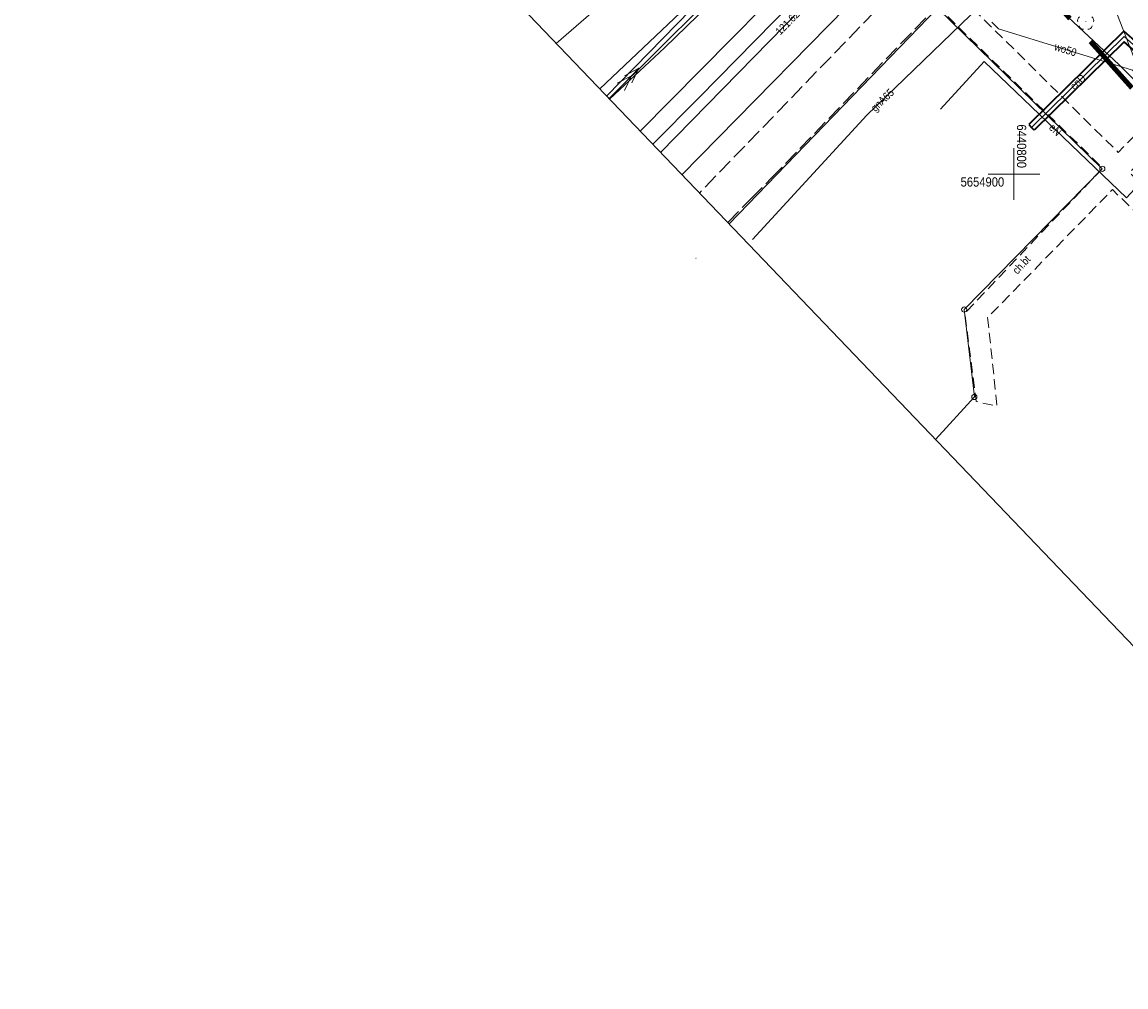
# Model space of a CAD drawing. Extents: x 0 to 6443539, y 0 to 5655063.
# Tile 3 of 64: x 6440704 to 6440811, y 5654822 to 5654915. Entities that reach past the tile are written whole.
import ezdxf
from ezdxf.enums import TextEntityAlignment as Align

# ---------------------------------------------------------------- set-up
doc = ezdxf.new("R2010")
doc.units = 0
doc.header["$MEASUREMENT"] = 0
for name, pattern in [('1.0_0.5', [1.5, 1, -0.5]), ('1.5_0.5', [2, 1.5, -0.5]), ('2', [0.9, 0.6, -0.3]), ('219-500', [0]), ('PRZER2-1', [3, 2, -1])]:
    doc.linetypes.add(name, pattern=pattern)
doc.layers.get('0').update_dxf_attribs({"color": 2, "linetype": 'CONTINUOUS', "lineweight": 5})
doc.layers.add('1ramki', color=7, linetype='PRZER2-1', lineweight=18)
doc.layers.add('Warstwa 63', color=7, linetype='CONTINUOUS', lineweight=0)
for name, color, linetype in [('202-punkt graniczny', 7, 'CONTINUOUS'), ('203-punkt graniczny', 7, 'CONTINUOUS'), ('218-kontur użytku gruntowego', 7, 'CONTINUOUS'), ('219-działka ewidencyjna', 7, 'CONTINUOUS'), ('chodnik', 7, 'CONTINUOUS'), ('chodnik-Atr17', 7, 'CONTINUOUS'), ('drzewo liściaste', 7, 'CONTINUOUS'), ('jezdnia', 7, 'CONTINUOUS'), ('obudowa ochronna przewodu', 7, 'CONTINUOUS'), ('przewód ciepłowniczy', 7, 'CONTINUOUS'), ('przewód ciepłowniczy-Atr1', 7, 'CONTINUOUS'), ('przewód elektroenergetyczny podziemny', 7, 'CONTINUOUS'), ('przewód elektroenergetyczny podziemny-Atr1', 7, 'CONTINUOUS'), ('przewód gazowy', 7, 'CONTINUOUS'), ('przewód gazowy-Atr1', 7, 'CONTINUOUS'), ('przewód telekomunikacyjny podziemny', 7, 'CONTINUOUS'), ('przewód wodociągowy', 7, 'CONTINUOUS'), ('przewód wodociągowy-Atr1', 7, 'CONTINUOUS'), ('rzedna-Atr2', 7, 'CONTINUOUS'), ('Zakres', 7, 'CONTINUOUS')]:
    doc.layers.add(name, color=color, linetype=linetype)
doc.styles.add('MapaZas', font='geodezja.shx', dxfattribs={"width": 0.9})

# ---------------------------------------------------------------- blocks, each defined once
blk = doc.blocks.new('203')
at = {"linetype": 'Continuous', "lineweight": 0}
h = blk.add_hatch(color=0, dxfattribs=at)
edge = h.paths.add_edge_path()
edge.add_arc((0, 0), 0.045, 0, 360)
blk = doc.blocks.new('202')
at = {"color": 0, "linetype": 'Continuous', "lineweight": 0}
blk.add_circle((0, 0), 0.25, dxfattribs=at)
blk = doc.blocks.new('OP021')
at = {"linetype": 'Continuous', "lineweight": 13}
h = blk.add_hatch(color=0, dxfattribs=at)
edge = h.paths.add_edge_path()
edge.add_arc((0, 0), 0.05, 0, 360)
at = {"color": 0, "linetype": 'Continuous', "lineweight": 13}
for centre, start, end in [((-0.38, 0.124), 121.308, 202.548), ((0, 0.4), 49.272, 130.728), ((0.38, 0.124), 337.452, 58.692), ((-0.235, -0.324), 193.221, 274.871), ((0.235, -0.324), 265.129, 346.779)]:
    blk.add_arc(centre, 0.4, start, end, dxfattribs=at)

msp = doc.modelspace()

# ---------------------------------------------------------------- linework, layer by layer
at = {"color": 1, "linetype": 'Continuous', "lineweight": 13}
for p, q in [((6440760.94, 5654907.26), (6440763.79, 5654910.21)), ((6440763.79, 5654910.21), (6440762.39, 5654909.48)), ((6440763.79, 5654910.21), (6440763.11, 5654908.79)), ((6440763.09, 5654909.49), (6440761.69, 5654908.76)), ((6440763.09, 5654909.49), (6440762.41, 5654908.06))]:
    msp.add_line(p, q, dxfattribs=at)
at = {"color": 0, "lineweight": 13}
for p, q in [((6440800, 5654897.5), (6440800, 5654902.5)), ((6440800, 5654897.5), (6440800, 5654902.5)), ((6440800, 5654897.5), (6440800, 5654902.5)), ((6440800, 5654897.5), (6440800, 5654902.5)), ((6440797.5, 5654900), (6440800, 5654900)), ((6440797.5, 5654900), (6440800, 5654900)), ((6440800, 5654900), (6440802.5, 5654900)), ((6440800, 5654900), (6440802.5, 5654900))]:
    msp.add_line(p, q, dxfattribs=at)
at = {"layer": '1ramki', "color": 0, "linetype": 'Continuous', "lineweight": 13, "flags": 128}
msp.add_lwpolyline([(6440805.37, 5655063.3), (6440944.15, 5654918.36), (6440843.03, 5654821.53), (6440704.25, 5654966.46)], close=True, dxfattribs=at)
at = {"layer": '218-kontur użytku gruntowego', "color": 3, "linetype": 'Continuous', "lineweight": 13}
for points in [[(6440806.73, 5654939.46), (6440767.94, 5654899.94)], [(6440767.94, 5654899.94), (6440806.73, 5654939.46)], [(6440772.5, 5654895.19), (6440792.62, 5654916.01)], [(6440792.62, 5654916.01), (6440772.5, 5654895.19)]]:
    msp.add_lwpolyline(points, dxfattribs=at)
at = {"layer": '219-działka ewidencyjna', "color": 3, "linetype": '219-500', "lineweight": 13}
for points in [[(6440800.08, 5654946.15), (6440760.03, 5654908.21)], [(6440806.73, 5654939.46), (6440767.94, 5654899.94)], [(6440772.5, 5654895.19), (6440792.62, 5654916.01)], [(6440792.42, 5654874.38), (6440796.18, 5654878.48)]]:
    msp.add_lwpolyline(points, dxfattribs=at)
at = {"layer": '219-działka ewidencyjna', "color": 3, "linetype": '219-500', "lineweight": 13, "flags": 128}
for points in [[(6440808.53, 5654900.51), (6440792.62, 5654916.01)], [(6440808.53, 5654900.51), (6440795.2, 5654886.92)], [(6440795.2, 5654886.92), (6440796.18, 5654878.48)]]:
    msp.add_lwpolyline(points, dxfattribs=at)
at = {"layer": 'chodnik', "color": 7, "linetype": '1.0_0.5', "lineweight": 13, "flags": 128}
msp.add_lwpolyline([(6440854.31, 5654886.46), (6440854.23, 5654888.39), (6440852.39, 5654887.36), (6440851.05, 5654882.68), (6440839.62, 5654872.26), (6440811.15, 5654900.12), (6440825.03, 5654914.14), (6440822.46, 5654914.74), (6440810.07, 5654902.08), (6440795.39, 5654916.62), (6440795.01, 5654918.7), (6440792.57, 5654916.21), (6440808.57, 5654900.57), (6440795.27, 5654886.58), (6440796.35, 5654878.03), (6440798.37, 5654877.61), (6440797.46, 5654886.14), (6440809.51, 5654898.5), (6440839.17, 5654869.35), (6440845.83, 5654875.01), (6440852.22, 5654880.84), (6440853.33, 5654882.59), (6440854, 5654884.27)], close=True, dxfattribs=at)
at = {"layer": 'jezdnia', "color": 7, "linetype": '1.5_0.5', "lineweight": 13}
msp.add_lwpolyline([(6440772.37, 5654895.32), (6440774.63, 5654897.65), (6440776.57, 5654899.59), (6440792.57, 5654916.21), (6440795.01, 5654918.7), (6440803.87, 5654927.68), (6440804.64, 5654928.3), (6440806.42, 5654929.46), (6440808, 5654929.96), (6440809.58, 5654930.22), (6440811.11, 5654930.12), (6440803.32, 5654937.77), (6440803.15, 5654934.93), (6440802.95, 5654934.16), (6440802.25, 5654932.59), (6440801.1, 5654930.91), (6440799.54, 5654929.09), (6440787.9, 5654917.08), (6440769.64, 5654898.17)], dxfattribs=at)
at = {"layer": 'obudowa ochronna przewodu', "color": 0, "lineweight": 35}
for p, q in [((6440810.62, 5654913.79), (6440801.44, 5654904.77)), ((6440819.61, 5654905.81), (6440810.62, 5654913.79)), ((6440810.64, 5654912.77), (6440801.96, 5654904.23)), ((6440819.11, 5654905.25), (6440810.64, 5654912.77)), ((6440801.44, 5654904.77), (6440801.7, 5654904.5)), ((6440801.96, 5654904.23), (6440801.7, 5654904.5))]:
    msp.add_line(p, q, dxfattribs=at)
at = {"layer": 'przewód ciepłowniczy', "color": 212, "linetype": 'Continuous', "lineweight": 13, "flags": 128}
msp.add_lwpolyline([(6440819.36, 5654905.53), (6440810.63, 5654913.28), (6440801.7, 5654904.5)], dxfattribs=at)
at = {"layer": 'przewód elektroenergetyczny podziemny', "color": 1, "linetype": 'Continuous', "lineweight": 13}
for points in [[(6440851.46, 5655015.16), (6440848.42, 5655009.85), (6440842.02, 5654999.46), (6440835.85, 5654993.29), (6440829.64, 5654987.09), (6440821.07, 5654978.52), (6440812.4, 5654970.06), (6440806.55, 5654963.57), (6440798.73, 5654955.06), (6440789.69, 5654944.84), (6440781.78, 5654936.2), (6440773.08, 5654928.33), (6440760.62, 5654916.78), (6440755.81, 5654912.61)], [(6440798.93, 5654947.29), (6440794.03, 5654942.86), (6440790.63, 5654937.48), (6440774.6, 5654920.91), (6440760.91, 5654907.29)], [(6440760.68, 5654907.53), (6440797.37, 5654945.12), (6440798.52, 5654944.32), (6440800.32, 5654945.9)], [(6440799.9, 5654946.33), (6440798.4, 5654944.57), (6440795.51, 5654941.89), (6440790.41, 5654935.72), (6440779.07, 5654924.64), (6440766.27, 5654912.17), (6440760.97, 5654907.23)], [(6440763.92, 5654904.15), (6440784.54, 5654925.01), (6440796.72, 5654933.82), (6440800.46, 5654936.53), (6440805.78, 5654940.41)]]:
    msp.add_lwpolyline(points, dxfattribs=at)
at = {"layer": 'przewód elektroenergetyczny podziemny', "color": 1, "linetype": 'Continuous', "lineweight": 13, "flags": 128}
msp.add_lwpolyline([(6440826.07, 5654907.83), (6440826.59, 5654909.27), (6440823.79, 5654911.73), (6440810.86, 5654897.7), (6440797.11, 5654910.85), (6440792.9, 5654906.27)], dxfattribs=at)
at = {"layer": 'przewód gazowy', "color": 40, "linetype": 'Continuous', "lineweight": 13}
msp.add_lwpolyline([(6440765.89, 5654902.09), (6440779.38, 5654915.88), (6440790.66, 5654928.1), (6440796.54, 5654932.85), (6440799.79, 5654936.4), (6440797.18, 5654940), (6440792.2, 5654944.78), (6440789.24, 5654947.73), (6440792.24, 5654950.86), (6440793.74, 5654952.45)], dxfattribs=at)
at = {"layer": 'przewód gazowy', "color": 40, "linetype": 'Continuous', "lineweight": 13, "flags": 128}
msp.add_lwpolyline([(6440774.76, 5654893.68), (6440785.8, 5654905.69), (6440800.34, 5654919.73), (6440810.16, 5654910.55), (6440817.29, 5654903.39)], dxfattribs=at)
at = {"layer": 'przewód telekomunikacyjny podziemny', "color": 30, "linetype": 'Continuous', "lineweight": 13, "flags": 128}
msp.add_lwpolyline([(6440816.03, 5654899.76), (6440807.05, 5654923)], dxfattribs=at)
at = {"layer": 'przewód wodociągowy', "color": 5, "linetype": 'Continuous', "lineweight": 13}
msp.add_lwpolyline([(6440803.94, 5654942.27), (6440796.93, 5654935.48), (6440785.82, 5654923.93), (6440769.6, 5654907.4), (6440765.14, 5654902.88)], dxfattribs=at)
at = {"layer": 'przewód wodociągowy', "color": 5, "linetype": 'Continuous', "lineweight": 13, "flags": 128}
msp.add_lwpolyline([(6440797.87, 5654914.65), (6440798.52, 5654914.01), (6440811.43, 5654910.02), (6440817.95, 5654904.07)], dxfattribs=at)
at = {"layer": 'Zakres', "color": 6, "linetype": '2', "lineweight": 100, "ltscale": 10, "flags": 128}
msp.add_lwpolyline([(6440816.83, 5655014.07), (6440755.45, 5654971.03), (6440849.66, 5654865.39), (6440897.27, 5654894.48), (6440841.17, 5654953.39), (6440859.87, 5654965.39)], close=True, dxfattribs=at)

# ---------------------------------------------------------------- block references
at = {"layer": '202-punkt graniczny', "color": 3, "linetype": 'Continuous', "lineweight": 13}
for p in [(6440808.53, 5654900.51), (6440795.2, 5654886.92), (6440796.18, 5654878.48)]:
    msp.add_blockref('202', p, dxfattribs=at)
at = {"layer": '203-punkt graniczny', "color": 3, "linetype": 'Continuous', "lineweight": 13}
msp.add_blockref('203', (6440769.3, 5654891.88), dxfattribs=at)
at = {"layer": 'drzewo liściaste', "color": 94, "linetype": 'Continuous', "lineweight": 13}
msp.add_blockref('OP021', (6440806.93, 5654914.71), dxfattribs=at)

# ---------------------------------------------------------------- texts
at = {"layer": 'chodnik-Atr17', "color": 7, "lineweight": 13, "style": 'MapaZas', "width": 0.9}
msp.add_text('ch.bt', height=0.75, rotation=47.22, dxfattribs=at).set_placement((6440800.72, 5654891.24), align=Align.MIDDLE_CENTER)
at = {"layer": 'przewód ciepłowniczy-Atr1', "color": 212, "lineweight": 13, "style": 'MapaZas', "width": 0.9}
msp.add_text('cnD', height=0.75, rotation=44.514, dxfattribs=at).set_placement((6440806.17, 5654908.89), align=Align.MIDDLE_CENTER)
at = {"layer": 'przewód elektroenergetyczny podziemny-Atr1', "color": 1, "lineweight": 13, "style": 'MapaZas', "width": 0.9}
msp.add_text('eN', height=0.75, rotation=316.278, dxfattribs=at).set_placement((6440803.99, 5654904.28), align=Align.MIDDLE_CENTER)
at = {"layer": 'przewód gazowy-Atr1', "color": 40, "lineweight": 13, "style": 'MapaZas', "width": 0.9}
msp.add_text('gnA65', height=0.75, rotation=43.999, dxfattribs=at).set_placement((6440787.3, 5654907.14), align=Align.MIDDLE_CENTER)
at = {"layer": 'przewód wodociągowy-Atr1', "color": 5, "lineweight": 13, "style": 'MapaZas', "width": 0.9}
msp.add_text('wo50', height=0.75, rotation=342.825, dxfattribs=at).set_placement((6440804.98, 5654912.02), align=Align.MIDDLE_CENTER)
at = {"layer": 'rzedna-Atr2', "color": 40, "lineweight": 13, "style": 'MapaZas', "width": 0.9}
msp.add_text('121.62', height=0.75, rotation=45.626, dxfattribs=at).set_placement((6440777.17, 5654913.62), align=Align.MIDDLE_LEFT)
at = {"layer": 'Warstwa 63', "color": 18, "linetype": 'Continuous', "lineweight": 13, "true_color": 0x000000, "style": 'MapaZas', "width": 0.9}
msp.add_text('6440800', height=0.898, rotation=270, dxfattribs=at).set_placement((6440800.29, 5654904.79))
msp.add_text('5654900', height=0.898, dxfattribs=at).set_placement((6440794.85, 5654898.79))

doc.saveas('drawing.dxf')
